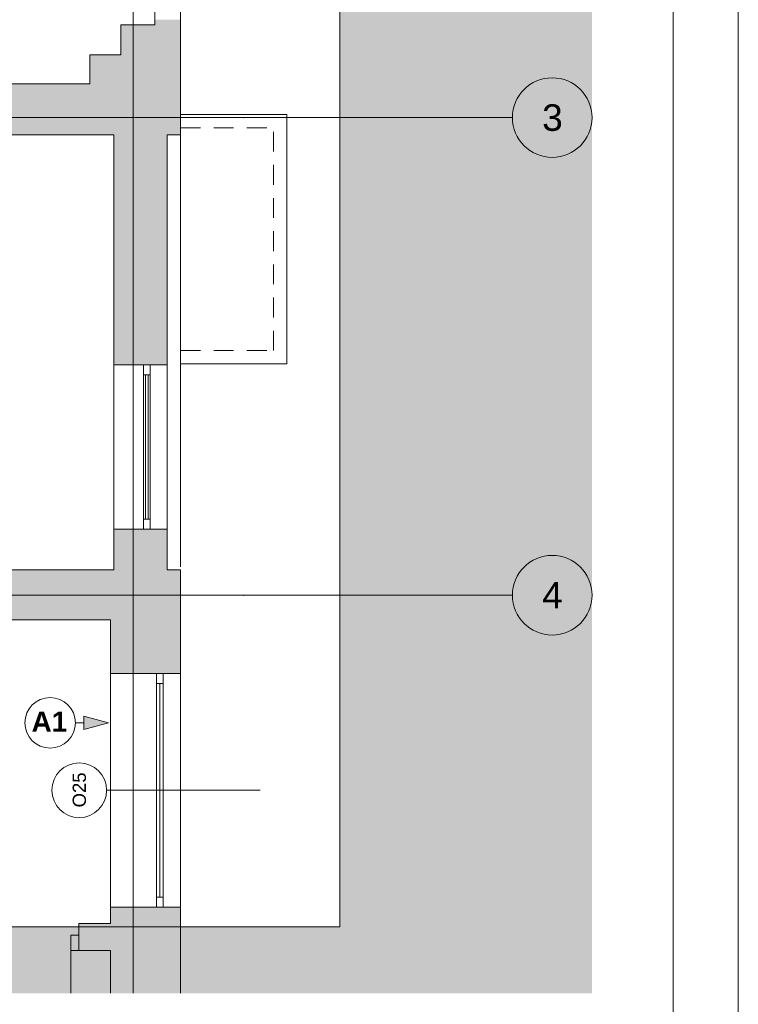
# Paper-space layout 'A-50 WYKOŃCZENIA ŚCIAN - PIĘTRO 5' of a CAD drawing. Header units: millimetres. Extents: x 0 to 420, y 0 to 297.
# Tile 10 of 11: x 366 to 420, y 100 to 174. Entities that reach past the tile are written whole.
import ezdxf
from ezdxf.xclip import XClip

# ---------------------------------------------------------------- set-up
doc = ezdxf.new("R2010")
doc.units = ezdxf.units.MM
doc.header["$MEASUREMENT"] = 0
doc.header["$XCLIPFRAME"] = 0
for name, pattern in [('DASHDOTX2', [1000, 500, -250, 0, -250]), ('Przer. długie kreski', [2.5, 1.5, -1]), ('PRZERYWANA_DU_A', [550, 350.0000000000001, -199.9999999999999])]:
    doc.linetypes.add(name, pattern=pattern)
for name, color, linetype, lineweight in [('0_Nr_pióra__2', 8, 'Continuous', 13), ('A__OKŁADZINY ŚCIAN_Nr_pióra__1', 7, 'Continuous', 20), ('A_Arkusz_Nr_pióra__1', 7, 'Continuous', 20), ('A_ściany_Nr_pióra__1', 7, 'Continuous', 20), ('Drzwi Archicad_Nr_pióra__1', 7, 'Continuous', 20), ('Znaczniki okien Archicada_Nr_pióra__3', 252, 'Continuous', 13)]:
    doc.layers.add(name, color=color, linetype=linetype, lineweight=lineweight)
for name, color, linetype in [('A__OKŁADZINY ŚCIAN', 7, 'Continuous'), ('A_podrys', 7, 'Continuous'), ('A_ściany', 7, 'Continuous'), ('Drzwi Archicad', 7, 'Continuous')]:
    doc.layers.add(name, color=color, linetype=linetype)
for name, color, linetype, lineweight, true_color in [('A_osie_Nr_pióra__16', 7, 'Continuous', 5, 0x0f0f0f), ('A_osie_Nr_pióra__76', 7, 'Continuous', 5, 0x2d2d2d), ('A_ściany_Nr_pióra__10', 7, 'Continuous', 13, 0x4b4b4b), ('A_ściany_Nr_pióra__19', 7, 'Continuous', 5, 0x191919), ('Okna Archicada_Nr_pióra__19', 7, 'Continuous', 5, 0x191919)]:
    doc.layers.add(name, color=color, linetype=linetype, lineweight=lineweight, true_color=true_color)
doc.styles.add('STYL_AUTOMATYCZNY_1', font='arial.ttf')
doc.styles.add('STYL_AUTOMATYCZNY_3', font='arial.ttf')

# ---------------------------------------------------------------- blocks, each defined once
blk = doc.blocks.new('Rysunek_2_2', base_point=(-1730.879269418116, -278.4727295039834))
at = {"linetype": 'Continuous', "lineweight": 0, "true_color": 0x484848}
blk.add_hatch(color=251, dxfattribs=at).paths.add_polyline_path([(408.9858434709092, 276.3111573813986), (293.9206315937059, 276.3111573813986), (293.9206315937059, 264.4121037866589), (389.9858390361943, 264.4121037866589), (389.9858390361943, 105.602107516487), (293.9206315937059, 105.602107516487), (293.9206315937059, 100.6021036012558), (408.9858434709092, 100.6021036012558)])
at = {"layer": 'A__OKŁADZINY ŚCIAN', "linetype": 'Continuous', "lineweight": 0, "true_color": 0x000000}
blk.add_hatch(color=18, dxfattribs=at).paths.add_polyline_path([(372.5640160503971, 120.9848831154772), (370.6979910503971, 121.4848831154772), (370.6979910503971, 120.4848831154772)])
at = {"layer": 'A_ściany', "linetype": 'Continuous', "lineweight": 0, "true_color": 0x000000}
for points in [[(376.0358395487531, 173.5821045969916), (377.9858395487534, 173.5821045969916), (377.9858395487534, 173.9821045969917), (376.0358395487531, 173.9821045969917)], [(373.4858395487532, 173.5821045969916), (373.4858395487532, 171.3421045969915), (377.9858395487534, 165.2921045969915), (377.9858395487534, 173.5821045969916)], [(373.4858395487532, 171.3421045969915), (371.1558395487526, 171.3421045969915), (371.1558395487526, 165.2921045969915), (377.9858395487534, 165.2921045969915)], [(371.1558395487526, 169.1421045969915), (361.1658395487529, 169.1421045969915), (361.1658395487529, 165.2921045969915), (371.1558395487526, 165.2921045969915)], [(372.965839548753, 147.9721045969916), (376.9858395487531, 147.9721045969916), (376.9858395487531, 165.2921045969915), (372.965839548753, 165.2921045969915)], [(372.965839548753, 132.5221045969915), (376.9858395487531, 132.5221045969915), (376.9858395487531, 135.5921045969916), (372.965839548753, 135.5921045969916)], [(342.8658395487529, 128.7521045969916), (372.7058395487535, 128.7521045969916), (377.9858395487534, 132.5221045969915), (342.8658395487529, 132.5221045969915)], [(372.7058395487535, 124.7021045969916), (377.9858395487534, 124.7021045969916), (377.9858395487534, 132.5221045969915), (372.7058395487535, 128.7521045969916)], [(372.7058390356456, 107.1021031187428), (372.7058390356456, 100.602105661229), (377.9858402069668, 100.602105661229), (377.9858402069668, 107.1021031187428)], [(372.7058395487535, 105.8521045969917), (370.3178395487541, 105.8521045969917), (370.3178395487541, 103.8221045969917), (372.7058395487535, 103.8221045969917)]]:
    blk.add_hatch(color=18, dxfattribs=at).paths.add_polyline_path(points)
at = {"layer": 'Drzwi Archicad', "linetype": 'Continuous', "lineweight": 0, "true_color": 0xfdfdfd}
blk.add_hatch(color=7, dxfattribs=at).paths.add_polyline_path([(370.3178395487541, 103.8221045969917), (370.3178395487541, 104.9721045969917), (369.7178395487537, 104.9721045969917), (369.7178395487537, 103.8221045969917)])
at = {"layer": '0_Nr_pióra__2', "color": 8, "linetype": 'PRZERYWANA_DU_A', "lineweight": 13, "flags": 128}
blk.add_lwpolyline([(293.9206293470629, 105.6021045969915), (389.985839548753, 105.6021045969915), (389.985839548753, 264.4121045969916), (293.9206293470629, 264.4121045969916)], dxfattribs=at)
at = {"layer": 'A__OKŁADZINY ŚCIAN_Nr_pióra__1', "color": 7, "linetype": 'Continuous', "lineweight": 20}
for p, q in [((370.0640169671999, 120.9848819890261), (370.6979921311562, 120.9848819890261)), ((370.6979921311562, 120.4848837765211), (370.6979921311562, 121.4848828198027)), ((372.5640158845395, 120.9848819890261), (370.6979921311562, 121.4848828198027)), ((372.5640158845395, 120.9848819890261), (370.6979921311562, 120.4848837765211))]:
    blk.add_line(p, q, dxfattribs=at)
blk.add_circle((368.161187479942, 120.9848831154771), 1.902828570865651, dxfattribs=at)
at = {"layer": 'A_osie_Nr_pióra__16', "color": 250, "linetype": 'DASHDOTX2', "lineweight": 5, "true_color": 0x0f0f0f}
for p, q in [((374.4178396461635, 250.0600822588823), (374.4178396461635, 100.6021053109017)), ((382.7347607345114, 166.6021020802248), (293.9206295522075, 166.6021020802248)), ((382.7347590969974, 166.6021045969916), (402.9858404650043, 166.6021042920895)), ((382.7347607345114, 130.6021081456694), (293.9206295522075, 130.6021081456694)), ((382.7347590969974, 130.6021045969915), (402.9858404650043, 130.6021046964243))]:
    blk.add_line(p, q, dxfattribs=at)
for p in [(382.7347590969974, 166.6021045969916), (382.7347590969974, 166.6021045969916), (382.7347590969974, 130.6021045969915), (382.7347590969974, 130.6021045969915)]:
    blk.add_point(p, dxfattribs=at)
at = {"layer": 'A_osie_Nr_pióra__76', "color": 250, "linetype": 'Continuous', "lineweight": 5, "true_color": 0x2d2d2d}
for centre in [(405.9858395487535, 166.6021045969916), (405.9858395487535, 130.6021045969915)]:
    blk.add_circle(centre, 3, dxfattribs=at)
at = {"layer": 'A_ściany_Nr_pióra__1', "color": 7, "linetype": 'Continuous', "lineweight": 20}
for p, q in [((377.9858408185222, 165.2921045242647), (377.9858408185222, 132.7321051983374)), ((376.9858391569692, 147.9721051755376), (372.9658393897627, 147.9721051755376)), ((376.9858391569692, 147.9721051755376), (376.9858391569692, 135.5921033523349)), ((376.9858391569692, 135.5921033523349), (372.9658393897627, 135.5921033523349)), ((377.9858408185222, 124.702104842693), (372.7058397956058, 124.702104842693)), ((377.9858408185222, 107.1021049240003), (372.7058397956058, 107.1021049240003)), ((370.3178400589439, 105.8521054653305), (370.6878384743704, 105.8521054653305)), ((370.3178400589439, 104.9721044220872), (370.3178400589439, 105.8521054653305)), ((370.3178400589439, 103.8221046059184), (370.3178400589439, 104.9721044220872)), ((370.3178400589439, 103.8221046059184), (370.7878407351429, 103.8221046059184))]:
    blk.add_line(p, q, dxfattribs=at)
at = {"layer": 'A_ściany_Nr_pióra__1', "color": 7, "linetype": 'Continuous', "lineweight": 20, "flags": 128}
for points in [[(376.0358395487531, 180.4421045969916), (376.0358395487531, 173.5821045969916)], [(377.9858395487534, 173.5821045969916), (377.9858395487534, 180.4421045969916)], [(376.0358395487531, 173.9821045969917), (376.0358395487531, 173.5821045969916)], [(377.9858395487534, 173.5821045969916), (377.9858395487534, 173.9821045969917)], [(373.4858395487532, 173.5821045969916), (373.4858395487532, 171.3421045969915)], [(376.0358395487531, 173.5821045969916), (373.4858395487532, 173.5821045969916)], [(377.9858395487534, 165.2921045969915), (377.9858395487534, 173.5821045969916)], [(373.4858395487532, 171.3421045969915), (371.1558395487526, 171.3421045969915)], [(371.1558395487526, 171.3421045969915), (371.1558395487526, 169.1421045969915)], [(371.1558395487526, 169.1421045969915), (361.1658395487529, 169.1421045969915)], [(361.1658395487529, 165.2921045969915), (371.1558395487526, 165.2921045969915)], [(371.1558395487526, 165.2921045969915), (372.965839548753, 165.2921045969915)], [(372.965839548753, 165.2921045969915), (372.965839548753, 147.9721045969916)], [(372.965839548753, 165.2921045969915), (372.965839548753, 132.5221045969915)], [(376.9858395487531, 147.9721045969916), (376.9858395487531, 165.2921045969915)], [(376.9858395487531, 165.2921045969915), (377.9858395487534, 165.2921045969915)], [(372.965839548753, 135.5921045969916), (372.965839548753, 132.5221045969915)], [(376.9858395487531, 132.5221045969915), (376.9858395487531, 135.5921045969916)], [(372.965839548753, 132.5221045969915), (342.8658395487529, 132.5221045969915)], [(377.9858395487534, 132.5221045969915), (376.9858395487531, 132.5221045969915)], [(377.9858395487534, 124.7021045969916), (377.9858395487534, 132.5221045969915)], [(342.8658395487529, 128.7521045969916), (372.7058395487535, 128.7521045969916)], [(372.7058395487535, 128.7521045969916), (372.7058395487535, 124.7021045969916)], [(372.7058395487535, 107.1021045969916), (372.7058395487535, 105.8521045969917)], [(377.9858395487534, 100.6021045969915), (377.9858395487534, 107.1021045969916)], [(372.7058395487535, 105.8521045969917), (370.3178395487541, 105.8521045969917)], [(370.3178395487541, 103.8221045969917), (372.7058395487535, 103.8221045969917)], [(372.7058395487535, 103.8221045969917), (372.7058395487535, 100.6021045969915)]]:
    blk.add_lwpolyline(points, dxfattribs=at)
at = {"layer": 'A_ściany_Nr_pióra__10', "color": 251, "linetype": 'Continuous', "lineweight": 13, "true_color": 0x4b4b4b}
for p, q in [((377.9858408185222, 166.842105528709), (385.9858384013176, 166.842105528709)), ((385.9858384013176, 148.0421046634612), (385.9858384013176, 166.842105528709)), ((377.9858408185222, 148.0421046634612), (385.9858384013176, 148.0421046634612))]:
    blk.add_line(p, q, dxfattribs=at)
at = {"layer": 'A_ściany_Nr_pióra__10', "color": 251, "linetype": 'Przer. długie kreski', "lineweight": 13, "true_color": 0x4b4b4b}
for p, q in [((377.9858408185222, 165.842103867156), (384.985839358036, 165.842103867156)), ((384.985839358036, 149.0421037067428), (384.985839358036, 165.842103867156)), ((377.9858408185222, 149.0421037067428), (384.985839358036, 149.0421037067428))]:
    blk.add_line(p, q, dxfattribs=at)
at = {"layer": 'A_ściany_Nr_pióra__19', "color": 250, "linetype": 'Continuous', "lineweight": 5, "true_color": 0x191919}
for p, q in [((372.7058397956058, 124.702104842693), (372.7058397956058, 107.1021049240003)), ((377.9858408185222, 107.1021049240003), (377.9858408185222, 124.702104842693))]:
    blk.add_line(p, q, dxfattribs=at)
at = {"layer": 'Drzwi Archicad_Nr_pióra__1', "color": 7, "linetype": 'Continuous', "lineweight": 20}
for p, q in [((370.3178400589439, 104.9721044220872), (370.3178400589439, 105.8521054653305)), ((370.3178400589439, 104.9721044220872), (370.3178400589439, 105.8521054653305)), ((370.3178400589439, 105.8521054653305), (370.6878384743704, 105.8521054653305)), ((370.3178400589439, 105.8521054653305), (370.6878384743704, 105.8521054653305)), ((369.7178395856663, 103.8221046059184), (369.7178395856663, 104.9721044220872)), ((369.7178395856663, 104.9721044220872), (370.3178400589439, 104.9721044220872)), ((370.3178400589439, 104.9721044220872), (370.3178400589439, 103.8221046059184)), ((370.3178400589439, 103.8221046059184), (370.3178400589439, 104.9721044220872)), ((370.3178400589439, 103.8221046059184), (370.3178400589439, 104.9721044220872)), ((370.3178400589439, 103.8221046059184), (369.7178395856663, 103.8221046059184)), ((369.7178406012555, 103.8221054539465), (369.7178406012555, 100.6021046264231)), ((370.3178400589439, 103.8221046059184), (370.7878407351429, 103.8221046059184)), ((370.3178400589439, 103.8221046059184), (370.7878407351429, 103.8221046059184))]:
    blk.add_line(p, q, dxfattribs=at)
at = {"layer": 'Okna Archicada_Nr_pióra__19', "color": 250, "linetype": 'Continuous', "lineweight": 5, "true_color": 0x191919}
for p, q in [((375.1858403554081, 135.5921033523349), (375.1858403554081, 147.9721051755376)), ((375.6858385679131, 135.5921033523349), (375.6858385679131, 147.9721051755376)), ((375.6858385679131, 147.2221039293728), (375.1858403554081, 147.2221039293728)), ((375.3358385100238, 136.3421045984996), (375.3358385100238, 147.2221039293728)), ((375.5358404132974, 136.3421045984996), (375.5358404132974, 147.2221039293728)), ((375.6858385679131, 136.3421045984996), (375.1858403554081, 136.3421045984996)), ((376.1858393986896, 107.1021049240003), (376.1858393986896, 124.702104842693)), ((376.1858393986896, 124.702104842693), (376.6858402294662, 124.702104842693)), ((376.6858402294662, 124.702104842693), (376.6858402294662, 107.1021049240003)), ((376.1858393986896, 123.9521035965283), (376.6858402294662, 123.9521035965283)), ((376.4358398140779, 107.8521035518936), (376.4358398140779, 123.9521035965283)), ((376.1858393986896, 107.8521035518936), (376.6858402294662, 107.8521035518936)), ((376.6858402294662, 107.1021049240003), (376.1858393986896, 107.1021049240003))]:
    blk.add_line(p, q, dxfattribs=at)
at = {"layer": 'Znaczniki okien Archicada_Nr_pióra__3', "color": 252, "linetype": 'Continuous', "lineweight": 13}
blk.add_line((372.4135647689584, 115.9021048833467), (383.9858403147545, 115.9021048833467), dxfattribs=at)
for start, end in [(90, 270), (270, 90)]:
    blk.add_arc((370.3554146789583, 115.9021045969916), 2.058150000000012, start, end, dxfattribs=at)
at = {"layer": 'A__OKŁADZINY ŚCIAN_Nr_pióra__1', "color": 7, "linetype": 'Continuous', "lineweight": 20, "insert": (369.443477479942, 121.0706009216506), "char_height": 1.5, "attachment_point": 6, "style": 'STYL_AUTOMATYCZNY_3'}
blk.add_mtext('\\A1;{\\pqr;\\fArial|b1|i0|c238|p0;\\W1.000000;A1}', dxfattribs=at)
at = {"layer": 'A_osie_Nr_pióra__76', "color": 250, "linetype": 'Continuous', "lineweight": 5, "true_color": 0x2d2d2d, "char_height": 2, "attachment_point": 1, "style": 'STYL_AUTOMATYCZNY_1'}
for s, insert in [('\\A1;{\\pql;\\pt0;\\fArial|b0|i0|c238|p0;\\W1.000000;3}', (405.2231145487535, 167.6021046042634)), ('\\A1;{\\pql;\\pt0;\\fArial|b0|i0|c238|p0;\\W1.000000;4}', (405.2231145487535, 131.6021046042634))]:
    blk.add_mtext(s, dxfattribs=dict(at, insert=insert))
at = {"layer": 'Znaczniki okien Archicada_Nr_pióra__3', "color": 252, "linetype": 'Continuous', "lineweight": 13, "insert": (370.8721543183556, 114.6060095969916), "char_height": 1, "attachment_point": 7, "rotation": 90, "style": 'STYL_AUTOMATYCZNY_1'}
blk.add_mtext('\\A1;{\\pql;\\pt1;\\fArial|b0|i0|c238|p0;\\W1.000000;O25}', dxfattribs=at)

psp = doc.layouts.new('A-50 WYKOŃCZENIA ŚCIAN - PIĘTRO 5')

# ---------------------------------------------------------------- linework, layer by layer
at = {"layer": 'A_Arkusz_Nr_pióra__1', "color": 7, "linetype": 'Continuous', "lineweight": 20}
psp.add_line((415.1000000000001, 292.1), (415.1000000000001, 4.900001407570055), dxfattribs=at)
at = {"layer": 'A_Arkusz_Nr_pióra__1', "color": 7, "linetype": 'Continuous', "lineweight": 20, "flags": 128}
psp.add_lwpolyline([(0, 297), (420, 297), (420, 3.320364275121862e-14), (2.775557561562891e-14, 3.320364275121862e-14)], close=True, dxfattribs=at)

# ---------------------------------------------------------------- block references
at = {"layer": 'A_podrys', "color": 37, "linetype": 'Continuous', "lineweight": 5, "true_color": 0x656532}
ref = psp.add_blockref('Rysunek_2_2', (-1730.879269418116, -278.4727295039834), dxfattribs=at)
XClip(ref).set_block_clipping_path([(293.9206293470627, 100.6021045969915), (408.9858395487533, 276.3111614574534)])

doc.saveas('drawing.dxf')
